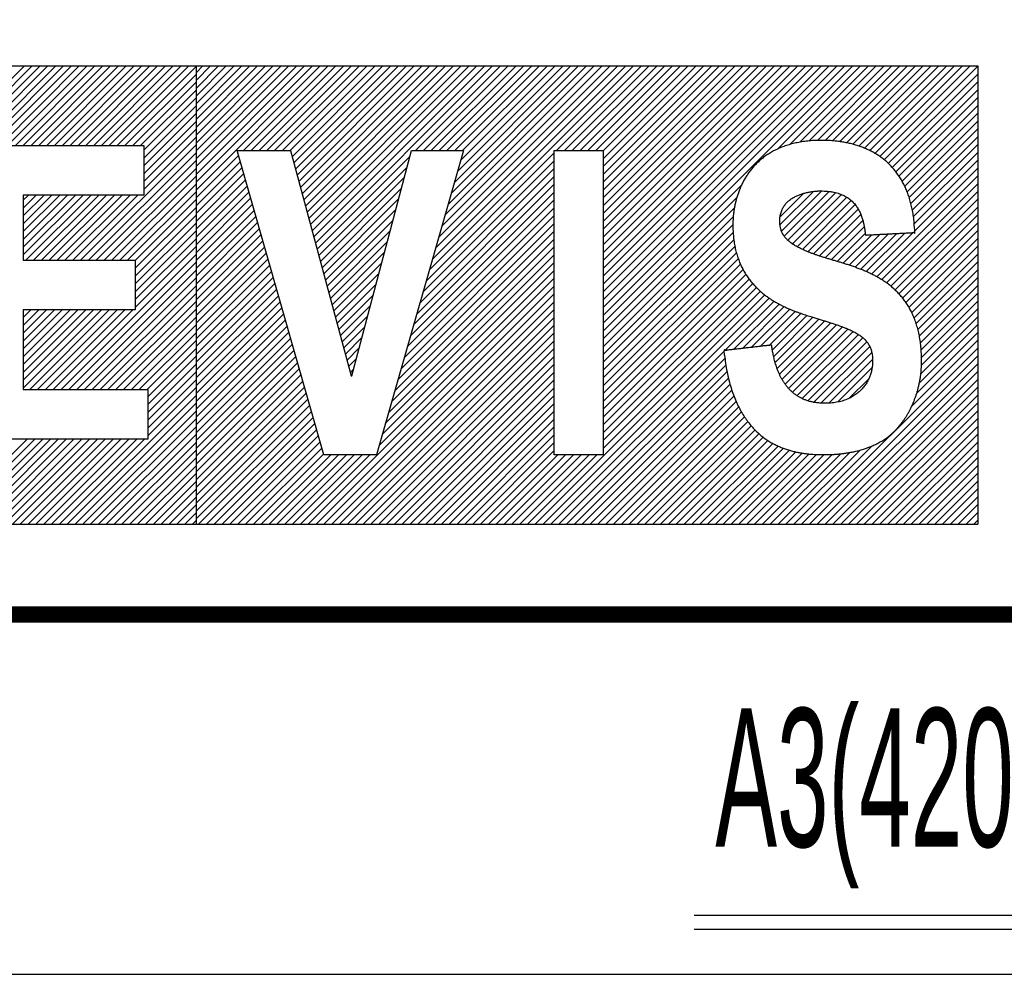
# Model space of a CAD drawing. Header units: millimetres. Extents: x 0 to 420, y -2 to 297.
# Tile 8 of 18: x 377 to 395, y 0 to 17. Entities that reach past the tile are written whole.
import ezdxf

# ---------------------------------------------------------------- set-up
doc = ezdxf.new("R2010")
doc.units = ezdxf.units.MM
doc.header["$LTSCALE"] = 23.1
doc.layers.get('0').update_dxf_attribs({"linetype": 'CONTINUOUS'})
doc.layers.add('NOTE', color=7, linetype='CONTINUOUS')
doc.styles.get("Standard").update_dxf_attribs({"font": 'txt', "width": 0.4})
doc.styles.add('TEXTSTYLE_3', font='txt', dxfattribs={"width": 0.5})

msp = doc.modelspace()

# ---------------------------------------------------------------- linework, layer by layer
at = {"color": 2, "linetype": 'Continuous'}
for p, q in [((363.732, 16.41), (394.306, 16.41)), ((380.195, 8.132), (380.195, 16.41)), ((394.306, 16.41), (394.306, 8.132)), ((363.732, 8.132), (394.306, 8.132))]:
    msp.add_line(p, q, dxfattribs=at)
at = {"color": 7, "linetype": 'Continuous'}
for p, q in [((374.55, 13.871), (377.089, 16.41)), ((374.566, 13.746), (377.23, 16.41)), ((374.569, 13.324), (377.654, 16.41)), ((374.576, 13.615), (377.371, 16.41)), ((374.577, 13.474), (377.513, 16.41)), ((376.36, 14.974), (377.796, 16.41)), ((376.501, 14.974), (377.937, 16.41)), ((376.643, 14.974), (378.078, 16.41)), ((376.784, 14.974), (378.22, 16.41)), ((376.925, 14.974), (378.361, 16.41)), ((377.067, 14.974), (378.503, 16.41)), ((377.208, 14.974), (378.644, 16.41)), ((377.35, 14.974), (378.786, 16.41)), ((377.491, 14.974), (378.927, 16.41)), ((377.632, 14.974), (379.068, 16.41)), ((377.774, 14.974), (379.21, 16.41)), ((377.915, 14.974), (379.351, 16.41)), ((378.057, 14.974), (379.493, 16.41)), ((378.198, 14.974), (379.634, 16.41)), ((378.34, 14.974), (379.776, 16.41)), ((378.481, 14.974), (379.917, 16.41)), ((378.622, 14.974), (380.058, 16.41)), ((378.764, 14.974), (380.195, 16.405)), ((380.195, 16.294), (380.31, 16.41)), ((380.195, 16.153), (380.452, 16.41)), ((380.195, 16.011), (380.593, 16.41)), ((380.195, 15.87), (380.734, 16.41)), ((380.195, 15.729), (380.876, 16.41)), ((380.195, 15.587), (381.017, 16.41)), ((380.195, 15.446), (381.159, 16.41)), ((380.195, 15.304), (381.3, 16.41)), ((380.195, 15.163), (381.442, 16.41)), ((380.195, 15.022), (381.583, 16.41)), ((380.195, 14.88), (381.724, 16.41)), ((380.195, 14.739), (381.866, 16.41)), ((380.195, 14.597), (382.007, 16.41)), ((380.195, 14.456), (382.149, 16.41)), ((380.195, 14.314), (382.29, 16.41)), ((380.195, 14.173), (382.431, 16.41)), ((381.043, 14.88), (382.573, 16.41)), ((381.184, 14.88), (382.714, 16.41)), ((381.326, 14.88), (382.856, 16.41)), ((381.467, 14.88), (382.997, 16.41)), ((381.608, 14.88), (383.139, 16.41)), ((381.75, 14.88), (383.28, 16.41)), ((381.891, 14.88), (383.421, 16.41)), ((381.922, 14.769), (383.563, 16.41)), ((381.952, 14.657), (383.704, 16.41)), ((381.982, 14.546), (383.846, 16.41)), ((382.012, 14.435), (383.987, 16.41)), ((382.042, 14.323), (384.129, 16.41)), ((382.072, 14.212), (384.27, 16.41)), ((382.102, 14.101), (384.411, 16.41)), ((382.132, 13.99), (384.553, 16.41)), ((382.163, 13.878), (384.694, 16.41)), ((382.193, 13.767), (384.836, 16.41)), ((382.223, 13.656), (384.977, 16.41)), ((382.253, 13.544), (385.118, 16.41)), ((382.283, 13.433), (385.26, 16.41)), ((382.313, 13.322), (385.401, 16.41)), ((382.343, 13.21), (385.543, 16.41)), ((384.154, 14.88), (385.684, 16.41)), ((384.295, 14.88), (385.826, 16.41)), ((384.4, 12.721), (388.088, 16.41)), ((384.437, 14.88), (385.967, 16.41)), ((384.456, 12.919), (387.947, 16.41)), ((384.513, 13.117), (387.805, 16.41)), ((384.57, 13.315), (387.664, 16.41)), ((384.578, 14.88), (386.108, 16.41)), ((384.626, 13.514), (387.523, 16.41)), ((384.683, 13.712), (387.381, 16.41)), ((384.72, 14.88), (386.25, 16.41)), ((384.74, 13.91), (387.24, 16.41)), ((384.796, 14.108), (387.098, 16.41)), ((384.853, 14.306), (386.957, 16.41)), ((384.861, 14.88), (386.391, 16.41)), ((384.91, 14.504), (386.816, 16.41)), ((384.966, 14.702), (386.674, 16.41)), ((385.003, 14.88), (386.533, 16.41)), ((386.7, 14.88), (388.23, 16.41)), ((386.841, 14.88), (388.371, 16.41)), ((386.982, 14.88), (388.513, 16.41)), ((387.124, 14.88), (388.654, 16.41)), ((387.265, 14.88), (388.795, 16.41)), ((387.407, 14.88), (388.937, 16.41)), ((387.542, 14.874), (389.078, 16.41)), ((387.542, 14.732), (389.22, 16.41)), ((387.542, 14.591), (389.361, 16.41)), ((387.542, 14.45), (389.503, 16.41)), ((387.542, 14.308), (389.644, 16.41)), ((387.542, 14.167), (389.785, 16.41)), ((387.542, 14.025), (389.927, 16.41)), ((387.542, 13.884), (390.068, 16.41)), ((387.542, 13.743), (390.21, 16.41)), ((387.542, 13.601), (390.351, 16.41)), ((387.542, 13.46), (390.492, 16.41)), ((387.542, 13.318), (390.634, 16.41)), ((387.542, 13.177), (390.775, 16.41)), ((387.542, 13.035), (390.917, 16.41)), ((387.542, 12.894), (391.058, 16.41)), ((387.542, 12.753), (391.2, 16.41)), ((387.542, 12.611), (391.341, 16.41)), ((387.542, 12.47), (391.482, 16.41)), ((387.542, 12.328), (391.624, 16.41)), ((387.542, 12.187), (391.765, 16.41)), ((387.542, 12.045), (391.907, 16.41)), ((387.542, 11.904), (392.048, 16.41)), ((390.688, 14.908), (392.19, 16.41)), ((390.91, 14.989), (392.331, 16.41)), ((391.093, 15.031), (392.472, 16.41)), ((391.257, 15.053), (392.614, 16.41)), ((391.41, 15.065), (392.755, 16.41)), ((391.551, 15.064), (392.897, 16.41)), ((391.685, 15.057), (393.038, 16.41)), ((391.812, 15.043), (393.18, 16.41)), ((391.933, 15.022), (393.321, 16.41)), ((392.048, 14.996), (393.462, 16.41)), ((392.158, 14.964), (393.604, 16.41)), ((392.26, 14.924), (393.745, 16.41)), ((392.357, 14.88), (393.887, 16.41)), ((392.448, 14.83), (394.028, 16.41)), ((392.535, 14.776), (394.169, 16.41)), ((392.615, 14.714), (394.306, 16.405)), ((378.905, 14.974), (380.195, 16.263)), ((392.69, 14.648), (394.306, 16.263)), ((379.047, 14.974), (380.195, 16.122)), ((392.761, 14.577), (394.306, 16.122)), ((379.188, 14.974), (380.195, 15.98)), ((379.243, 14.887), (380.195, 15.839)), ((392.825, 14.5), (394.306, 15.98)), ((392.883, 14.417), (394.306, 15.839)), ((379.243, 14.746), (380.195, 15.698)), ((392.938, 14.33), (394.306, 15.698)), ((379.243, 14.604), (380.195, 15.556)), ((392.986, 14.236), (394.306, 15.556)), ((379.243, 14.463), (380.195, 15.415)), ((393.028, 14.137), (394.306, 15.415)), ((379.243, 14.321), (380.195, 15.273)), ((379.243, 14.18), (380.195, 15.132)), ((393.066, 14.034), (394.306, 15.273)), ((393.097, 13.923), (394.306, 15.132)), ((376.258, 14.974), (379.243, 14.974)), ((378.103, 12.899), (380.195, 14.991)), ((379.243, 14.974), (379.243, 14.077)), ((393.123, 13.807), (394.306, 14.991)), ((378.245, 12.899), (380.195, 14.849)), ((380.195, 14.032), (380.953, 14.79)), ((380.928, 14.88), (381.892, 14.88)), ((382.494, 9.387), (380.928, 14.88)), ((381.892, 14.88), (382.991, 10.814)), ((382.373, 13.099), (384.051, 14.776)), ((383.003, 10.814), (384.078, 14.88)), ((385.017, 14.88), (383.446, 9.387)), ((384.078, 14.88), (385.017, 14.88)), ((384.343, 12.523), (386.658, 14.838)), ((386.658, 14.88), (387.542, 14.88)), ((386.658, 9.387), (386.658, 14.88)), ((387.542, 14.88), (387.542, 9.387)), ((393.144, 13.688), (394.306, 14.849)), ((378.386, 12.899), (380.195, 14.708)), ((380.195, 13.89), (380.985, 14.68)), ((382.403, 12.988), (384, 14.584)), ((384.286, 12.325), (386.658, 14.697)), ((393.157, 13.559), (394.306, 14.708)), ((378.528, 12.899), (380.195, 14.566)), ((378.669, 12.899), (380.195, 14.425)), ((380.195, 13.749), (381.016, 14.57)), ((380.195, 13.607), (381.047, 14.46)), ((384.173, 11.929), (386.658, 14.414)), ((384.23, 12.127), (386.658, 14.555)), ((392.482, 12.601), (394.306, 14.425)), ((393.165, 13.425), (394.306, 14.566)), ((378.81, 12.899), (380.195, 14.283)), ((380.195, 13.466), (381.079, 14.35)), ((380.195, 13.324), (381.11, 14.24)), ((382.433, 12.876), (383.949, 14.392)), ((384.116, 11.731), (386.658, 14.273)), ((387.542, 11.763), (390.044, 14.264)), ((392.57, 12.548), (394.306, 14.283)), ((379.243, 14.077), (377.067, 14.077)), ((377.067, 14.077), (377.067, 12.899)), ((377.067, 13.985), (377.16, 14.077)), ((377.067, 13.843), (377.302, 14.077)), ((377.067, 13.702), (377.443, 14.077)), ((377.067, 13.56), (377.584, 14.077)), ((377.067, 13.419), (377.726, 14.077)), ((377.067, 13.277), (377.867, 14.077)), ((377.067, 13.136), (378.009, 14.077)), ((377.067, 12.995), (378.15, 14.077)), ((377.113, 12.899), (378.292, 14.077)), ((377.255, 12.899), (378.433, 14.077)), ((377.396, 12.899), (378.574, 14.077)), ((377.538, 12.899), (378.716, 14.077)), ((377.679, 12.899), (378.857, 14.077)), ((377.82, 12.899), (378.999, 14.077)), ((377.962, 12.899), (379.14, 14.077)), ((378.952, 12.899), (380.195, 14.142)), ((380.195, 13.183), (381.141, 14.13)), ((382.463, 12.765), (383.898, 14.2)), ((384.06, 11.533), (386.658, 14.131)), ((390.734, 13.54), (391.338, 14.144)), ((390.736, 13.684), (391.162, 14.11)), ((390.762, 13.426), (391.487, 14.152)), ((390.811, 13.335), (391.62, 14.143)), ((390.878, 13.26), (391.74, 14.122)), ((390.957, 13.197), (391.846, 14.087)), ((392.655, 12.491), (394.306, 14.142)), ((379.091, 12.897), (380.195, 14.001)), ((380.195, 13.042), (381.173, 14.02)), ((380.195, 12.9), (381.204, 13.91)), ((382.494, 12.654), (383.847, 14.007)), ((384.003, 11.335), (386.658, 13.99)), ((387.542, 11.621), (389.956, 14.035)), ((391.044, 13.143), (391.939, 14.038)), ((391.138, 13.096), (392.021, 13.978)), ((391.237, 13.054), (392.09, 13.906)), ((392.736, 12.431), (394.306, 14.001)), ((379.091, 12.756), (380.195, 13.859)), ((379.091, 12.614), (380.195, 13.718)), ((380.195, 12.759), (381.236, 13.8)), ((382.524, 12.542), (383.796, 13.815)), ((383.89, 10.938), (386.658, 13.707)), ((383.946, 11.136), (386.658, 13.848)), ((387.542, 11.48), (389.912, 13.849)), ((391.34, 13.015), (392.147, 13.822)), ((391.445, 12.978), (392.193, 13.727)), ((392.811, 12.364), (394.306, 13.859)), ((392.881, 12.293), (394.306, 13.718)), ((379.091, 12.473), (380.195, 13.576)), ((380.195, 12.617), (381.267, 13.69)), ((380.195, 12.476), (381.298, 13.58)), ((382.554, 12.431), (383.746, 13.623)), ((383.833, 10.74), (386.658, 13.565)), ((387.542, 11.338), (389.89, 13.686)), ((387.542, 11.197), (389.884, 13.539)), ((391.552, 12.944), (392.229, 13.621)), ((392.947, 12.218), (394.306, 13.576)), ((379.091, 12.331), (380.195, 13.435)), ((380.195, 12.335), (381.33, 13.47)), ((380.195, 12.193), (381.361, 13.36)), ((382.584, 12.32), (383.695, 13.431)), ((383.776, 10.542), (386.658, 13.424)), ((387.542, 11.056), (389.889, 13.402)), ((391.66, 12.91), (392.255, 13.505)), ((391.769, 12.878), (392.274, 13.383)), ((391.877, 12.845), (392.393, 13.361)), ((391.985, 12.811), (392.542, 13.369)), ((392.09, 12.774), (392.692, 13.376)), ((392.192, 12.736), (392.841, 13.384)), ((392.292, 12.694), (392.99, 13.392)), ((392.389, 12.649), (393.139, 13.399)), ((393.007, 12.136), (394.306, 13.435)), ((379.091, 12.19), (380.195, 13.293)), ((380.195, 12.052), (381.392, 13.25)), ((382.614, 12.208), (383.644, 13.238)), ((383.72, 10.344), (386.658, 13.283)), ((387.542, 10.914), (389.899, 13.271)), ((393.061, 12.049), (394.306, 13.293)), ((377.75, 10.566), (380.195, 13.011)), ((379.091, 12.048), (380.195, 13.152)), ((380.195, 11.91), (381.424, 13.139)), ((380.195, 11.769), (381.455, 13.029)), ((382.644, 12.097), (383.593, 13.046)), ((383.606, 9.948), (386.658, 13)), ((383.663, 10.146), (386.658, 13.141)), ((387.542, 10.773), (389.921, 13.151)), ((387.542, 10.631), (389.948, 13.037)), ((393.112, 11.958), (394.306, 13.152)), ((393.154, 11.859), (394.306, 13.011)), ((377.067, 12.899), (379.091, 12.899)), ((377.891, 10.566), (380.195, 12.869)), ((379.091, 12.899), (379.091, 12.003)), ((380.195, 11.627), (381.487, 12.919)), ((380.195, 11.486), (381.518, 12.809)), ((382.674, 11.986), (383.542, 12.854)), ((383.55, 9.75), (386.658, 12.858)), ((387.542, 10.49), (389.98, 12.928)), ((387.542, 10.348), (390.022, 12.828)), ((393.192, 11.755), (394.306, 12.869)), ((378.033, 10.566), (380.195, 12.728)), ((380.195, 11.345), (381.549, 12.699)), ((382.704, 11.874), (383.492, 12.662)), ((383.493, 9.552), (386.658, 12.717)), ((387.542, 10.207), (390.068, 12.733)), ((387.542, 10.066), (390.119, 12.643)), ((393.225, 11.647), (394.306, 12.728)), ((378.174, 10.566), (380.195, 12.586)), ((380.195, 11.203), (381.581, 12.589)), ((380.195, 11.062), (381.612, 12.479)), ((382.214, 8.132), (386.658, 12.576)), ((382.734, 11.763), (383.441, 12.469)), ((387.542, 9.924), (390.178, 12.56)), ((387.542, 9.783), (390.241, 12.482)), ((393.249, 11.53), (394.306, 12.586)), ((378.315, 10.566), (380.195, 12.445)), ((378.457, 10.566), (380.195, 12.303)), ((380.195, 10.92), (381.643, 12.369)), ((382.356, 8.132), (386.658, 12.434)), ((382.497, 8.132), (386.658, 12.293)), ((382.764, 11.652), (383.39, 12.277)), ((386.315, 8.132), (390.46, 12.276)), ((387.542, 9.641), (390.309, 12.408)), ((387.542, 9.5), (390.382, 12.339)), ((393.269, 11.408), (394.306, 12.445)), ((393.282, 11.28), (394.306, 12.303)), ((378.598, 10.566), (380.195, 12.162)), ((380.195, 10.779), (381.675, 12.259)), ((380.195, 10.637), (381.706, 12.149)), ((382.638, 8.132), (386.658, 12.151)), ((386.457, 8.132), (390.541, 12.216)), ((389.736, 11.27), (390.627, 12.16)), ((389.896, 11.288), (390.717, 12.109)), ((393.288, 11.145), (394.306, 12.162)), ((379.091, 12.003), (377.067, 12.003)), ((377.067, 12.003), (377.067, 10.566)), ((377.067, 11.863), (377.207, 12.003)), ((377.067, 11.722), (377.348, 12.003)), ((377.067, 11.58), (377.49, 12.003)), ((377.067, 11.439), (377.631, 12.003)), ((377.067, 11.297), (377.773, 12.003)), ((377.067, 11.156), (377.914, 12.003)), ((377.067, 11.015), (378.055, 12.003)), ((377.067, 10.873), (378.197, 12.003)), ((377.067, 10.732), (378.338, 12.003)), ((377.067, 10.59), (378.48, 12.003)), ((377.184, 10.566), (378.621, 12.003)), ((377.325, 10.566), (378.763, 12.003)), ((377.467, 10.566), (378.904, 12.003)), ((377.608, 10.566), (379.045, 12.003)), ((378.74, 10.566), (380.195, 12.021)), ((380.195, 10.496), (381.738, 12.039)), ((380.195, 10.355), (381.769, 11.929)), ((382.78, 8.132), (386.658, 12.01)), ((382.795, 11.54), (383.339, 12.085)), ((390.056, 11.307), (390.811, 12.062)), ((390.216, 11.325), (390.909, 12.018)), ((390.376, 11.344), (391.01, 11.977)), ((390.536, 11.362), (391.113, 11.94)), ((393.289, 11.004), (394.306, 12.021)), ((378.881, 10.566), (380.195, 11.879)), ((379.023, 10.566), (380.195, 11.738)), ((380.195, 10.213), (381.8, 11.819)), ((382.825, 11.429), (383.288, 11.893)), ((382.921, 8.132), (386.658, 11.868)), ((390.597, 11.281), (391.219, 11.904)), ((390.62, 11.163), (391.327, 11.87)), ((390.648, 11.05), (391.435, 11.837)), ((390.682, 10.943), (391.543, 11.804)), ((390.724, 10.843), (391.65, 11.77)), ((393.251, 10.683), (394.306, 11.738)), ((393.277, 10.851), (394.306, 11.879)), ((379.164, 10.566), (380.195, 11.596)), ((380.195, 10.072), (381.832, 11.709)), ((380.195, 9.93), (381.863, 11.599)), ((382.855, 11.318), (383.237, 11.7)), ((383.063, 8.132), (386.658, 11.727)), ((383.204, 8.132), (386.658, 11.586)), ((390.772, 10.749), (391.756, 11.734)), ((390.827, 10.663), (391.86, 11.697)), ((390.89, 10.585), (391.961, 11.656)), ((390.962, 10.515), (392.058, 11.612)), ((391.042, 10.454), (392.149, 11.561)), ((393.202, 10.493), (394.306, 11.596)), ((379.305, 10.566), (380.195, 11.455)), ((380.195, 9.789), (381.894, 11.489)), ((382.885, 11.206), (383.187, 11.508)), ((383.346, 8.132), (386.658, 11.444)), ((391.133, 10.403), (392.23, 11.501)), ((391.234, 10.363), (392.3, 11.429)), ((393.111, 10.26), (394.306, 11.455)), ((379.316, 10.435), (380.195, 11.314)), ((380.195, 9.648), (381.926, 11.379)), ((380.195, 9.506), (381.957, 11.269)), ((382.915, 11.095), (383.136, 11.316)), ((383.487, 8.132), (386.658, 11.303)), ((386.598, 8.132), (389.724, 11.258)), ((391.124, 8.132), (394.306, 11.314)), ((391.347, 10.335), (392.355, 11.343)), ((391.474, 10.32), (392.39, 11.236)), ((379.316, 10.293), (380.195, 11.172)), ((379.316, 10.152), (380.195, 11.031)), ((380.195, 9.365), (381.989, 11.159)), ((380.195, 9.223), (382.02, 11.049)), ((382.945, 10.984), (383.085, 11.124)), ((383.628, 8.132), (386.658, 11.161)), ((386.74, 8.132), (389.741, 11.132)), ((391.265, 8.132), (394.306, 11.172)), ((391.407, 8.132), (394.306, 11.031)), ((391.614, 10.319), (392.405, 11.11)), ((379.316, 10.011), (380.195, 10.889)), ((380.195, 9.082), (382.051, 10.939)), ((382.975, 10.872), (383.034, 10.931)), ((383.77, 8.132), (386.658, 11.02)), ((383.911, 8.132), (386.658, 10.878)), ((386.881, 8.132), (389.757, 11.007)), ((387.023, 8.132), (389.78, 10.889)), ((391.548, 8.132), (394.306, 10.889)), ((391.776, 10.34), (392.397, 10.96)), ((379.316, 9.869), (380.195, 10.748)), ((380.195, 8.94), (382.083, 10.828)), ((380.195, 8.799), (382.114, 10.718)), ((382.991, 10.814), (383.003, 10.814)), ((384.053, 8.132), (386.658, 10.737)), ((387.164, 8.132), (389.805, 10.772)), ((391.689, 8.132), (394.306, 10.748)), ((391.984, 10.406), (392.338, 10.76)), ((377.067, 10.566), (379.316, 10.566)), ((379.316, 9.728), (380.195, 10.606)), ((379.316, 10.566), (379.316, 9.669)), ((380.195, 8.658), (382.145, 10.608)), ((380.195, 8.516), (382.177, 10.498)), ((384.194, 8.132), (386.658, 10.596)), ((387.305, 8.132), (389.834, 10.66)), ((387.447, 8.132), (389.867, 10.552)), ((391.831, 8.132), (394.306, 10.606)), ((377.861, 8.132), (380.195, 10.465)), ((378.003, 8.132), (380.195, 10.324)), ((380.195, 8.375), (382.208, 10.388)), ((384.336, 8.132), (386.658, 10.454)), ((387.588, 8.132), (389.903, 10.447)), ((387.73, 8.132), (389.945, 10.347)), ((391.972, 8.132), (394.306, 10.465)), ((392.114, 8.132), (394.306, 10.324)), ((378.144, 8.132), (380.195, 10.182)), ((380.195, 8.233), (382.24, 10.278)), ((380.234, 8.132), (382.271, 10.168)), ((384.477, 8.132), (386.658, 10.313)), ((384.618, 8.132), (386.658, 10.171)), ((387.871, 8.132), (389.989, 10.25)), ((388.012, 8.132), (390.04, 10.159)), ((392.255, 8.132), (394.306, 10.182)), ((378.285, 8.132), (380.195, 10.041)), ((380.376, 8.132), (382.302, 10.058)), ((384.76, 8.132), (386.658, 10.03)), ((388.154, 8.132), (390.093, 10.071)), ((388.295, 8.132), (390.152, 9.989)), ((392.397, 8.132), (394.306, 10.041)), ((378.427, 8.132), (380.195, 9.899)), ((380.517, 8.132), (382.334, 9.948)), ((380.659, 8.132), (382.365, 9.838)), ((384.901, 8.132), (386.658, 9.889)), ((388.437, 8.132), (390.215, 9.91)), ((388.578, 8.132), (390.283, 9.836)), ((392.538, 8.132), (394.306, 9.899)), ((375.598, 8.132), (377.136, 9.669)), ((375.74, 8.132), (377.277, 9.669)), ((375.881, 8.132), (377.419, 9.669)), ((376.023, 8.132), (377.56, 9.669)), ((376.164, 8.132), (377.701, 9.669)), ((379.316, 9.669), (376.258, 9.669)), ((376.306, 8.132), (377.843, 9.669)), ((376.447, 8.132), (377.984, 9.669)), ((376.588, 8.132), (378.126, 9.669)), ((376.73, 8.132), (378.267, 9.669)), ((376.871, 8.132), (378.409, 9.669)), ((377.013, 8.132), (378.55, 9.669)), ((377.154, 8.132), (378.691, 9.669)), ((377.295, 8.132), (378.833, 9.669)), ((377.437, 8.132), (378.974, 9.669)), ((377.578, 8.132), (379.116, 9.669)), ((377.72, 8.132), (379.257, 9.669)), ((378.568, 8.132), (380.195, 9.758)), ((378.71, 8.132), (380.195, 9.616)), ((380.8, 8.132), (382.396, 9.728)), ((380.941, 8.132), (382.428, 9.618)), ((385.043, 8.132), (386.658, 9.747)), ((385.184, 8.132), (386.658, 9.606)), ((388.72, 8.132), (390.356, 9.768)), ((388.861, 8.132), (390.432, 9.703)), ((389.002, 8.132), (390.517, 9.646)), ((392.679, 8.132), (394.306, 9.758)), ((392.821, 8.132), (394.306, 9.616)), ((378.851, 8.132), (380.195, 9.475)), ((381.083, 8.132), (382.459, 9.508)), ((385.325, 8.132), (386.658, 9.464)), ((389.144, 8.132), (390.605, 9.592)), ((389.285, 8.132), (390.698, 9.544)), ((389.427, 8.132), (390.798, 9.503)), ((389.568, 8.132), (390.905, 9.468)), ((389.71, 8.132), (391.017, 9.439)), ((390.699, 8.132), (391.995, 9.427)), ((390.841, 8.132), (392.179, 9.47)), ((390.982, 8.132), (392.397, 9.547)), ((392.962, 8.132), (394.306, 9.475)), ((378.993, 8.132), (380.195, 9.334)), ((381.224, 8.132), (382.491, 9.398)), ((381.366, 8.132), (382.621, 9.387)), ((381.507, 8.132), (382.762, 9.387)), ((381.649, 8.132), (382.904, 9.387)), ((381.79, 8.132), (383.045, 9.387)), ((381.931, 8.132), (383.186, 9.387)), ((382.073, 8.132), (383.328, 9.387)), ((383.446, 9.387), (382.494, 9.387)), ((385.467, 8.132), (386.722, 9.387)), ((385.608, 8.132), (386.863, 9.387)), ((385.75, 8.132), (387.005, 9.387)), ((385.891, 8.132), (387.146, 9.387)), ((386.033, 8.132), (387.288, 9.387)), ((386.174, 8.132), (387.429, 9.387)), ((387.542, 9.387), (386.658, 9.387)), ((389.851, 8.132), (391.135, 9.416)), ((389.992, 8.132), (391.261, 9.4)), ((390.134, 8.132), (391.394, 9.391)), ((390.275, 8.132), (391.532, 9.388)), ((390.417, 8.132), (391.677, 9.392)), ((390.558, 8.132), (391.83, 9.403)), ((393.104, 8.132), (394.306, 9.334)), ((379.134, 8.132), (380.195, 9.192)), ((393.245, 8.132), (394.306, 9.192)), ((379.275, 8.132), (380.195, 9.051)), ((379.417, 8.132), (380.195, 8.909)), ((393.386, 8.132), (394.306, 9.051)), ((393.528, 8.132), (394.306, 8.909)), ((379.558, 8.132), (380.195, 8.768)), ((393.669, 8.132), (394.306, 8.768)), ((379.7, 8.132), (380.195, 8.627)), ((393.811, 8.132), (394.306, 8.627)), ((379.841, 8.132), (380.195, 8.485)), ((393.952, 8.132), (394.306, 8.485)), ((379.983, 8.132), (380.195, 8.344)), ((380.124, 8.132), (380.195, 8.202)), ((394.094, 8.132), (394.306, 8.344)), ((394.235, 8.132), (394.306, 8.202)), ((414.631, 1.062), (389.185, 1.062)), ((414.631, 0.809), (389.185, 0.809)), ((0, 0), (420, 0))]:
    msp.add_line(p, q, dxfattribs=at)
at = {"color": 7, "linetype": 'Continuous', "const_width": 0.3}
msp.add_lwpolyline([(415, 6.5), (5, 6.5)], dxfattribs=at)
at = {"color": 7, "linetype": 'Continuous'}
msp.add_open_spline([(390.583, 11.368), (390.584, 11.358), (390.587, 11.337), (390.592, 11.305), (390.598, 11.271), (390.605, 11.234), (390.612, 11.195), (390.621, 11.154), (390.631, 11.112), (390.642, 11.069), (390.655, 11.024), (390.669, 10.979), (390.685, 10.933), (390.703, 10.887), (390.723, 10.841), (390.745, 10.795), (390.77, 10.75), (390.796, 10.706), (390.826, 10.663), (390.857, 10.621), (390.892, 10.58), (390.929, 10.542), (390.97, 10.505), (391.013, 10.471), (391.06, 10.44), (391.111, 10.412), (391.165, 10.386), (391.222, 10.364), (391.283, 10.346), (391.349, 10.332), (391.418, 10.323), (391.488, 10.317), (391.556, 10.316), (391.618, 10.318), (391.676, 10.323), (391.73, 10.33), (391.781, 10.339), (391.831, 10.35), (391.878, 10.364), (391.923, 10.379), (391.966, 10.397), (392.006, 10.416), (392.045, 10.437), (392.081, 10.459), (392.116, 10.484), (392.148, 10.509), (392.178, 10.536), (392.206, 10.564), (392.232, 10.593), (392.257, 10.623), (392.279, 10.654), (392.3, 10.686), (392.318, 10.719), (392.335, 10.752), (392.35, 10.786), (392.363, 10.82), (392.374, 10.855), (392.384, 10.889), (392.391, 10.925), (392.398, 10.96), (392.402, 10.995), (392.405, 11.03), (392.406, 11.067), (392.406, 11.106), (392.404, 11.147), (392.4, 11.188), (392.393, 11.226), (392.385, 11.263), (392.374, 11.297), (392.361, 11.33), (392.346, 11.362), (392.329, 11.392), (392.309, 11.42), (392.287, 11.447), (392.262, 11.473), (392.235, 11.498), (392.206, 11.522), (392.174, 11.545), (392.139, 11.567), (392.102, 11.589), (392.063, 11.61), (392.02, 11.631), (391.975, 11.651), (391.927, 11.671), (391.877, 11.691), (391.823, 11.711), (391.767, 11.731), (391.707, 11.751), (391.645, 11.772), (391.58, 11.792), (391.512, 11.814), (391.439, 11.836), (391.364, 11.859), (391.296, 11.88), (391.242, 11.897), (391.195, 11.912), (391.147, 11.928), (391.094, 11.946), (391.039, 11.966), (390.982, 11.987), (390.924, 12.011), (390.865, 12.036), (390.804, 12.064), (390.744, 12.094), (390.683, 12.127), (390.621, 12.163), (390.561, 12.201), (390.5, 12.243), (390.441, 12.288), (390.383, 12.336), (390.327, 12.388), (390.273, 12.443), (390.22, 12.503), (390.171, 12.566), (390.124, 12.634), (390.08, 12.706), (390.04, 12.782), (390.003, 12.863), (389.972, 12.949), (389.944, 13.039), (389.92, 13.135), (389.902, 13.238), (389.891, 13.345), (389.884, 13.447), (389.882, 13.535), (389.884, 13.609), (389.888, 13.674), (389.894, 13.738), (389.903, 13.802), (389.914, 13.868), (389.928, 13.935), (389.945, 14.002), (389.965, 14.069), (389.988, 14.136), (390.014, 14.203), (390.044, 14.269), (390.077, 14.335), (390.114, 14.399), (390.155, 14.462), (390.2, 14.524), (390.249, 14.583), (390.302, 14.641), (390.36, 14.695), (390.422, 14.748), (390.489, 14.797), (390.561, 14.843), (390.638, 14.885), (390.719, 14.924), (390.806, 14.958), (390.899, 14.989), (390.996, 15.014), (391.1, 15.035), (391.21, 15.051), (391.322, 15.062), (391.433, 15.066), (391.535, 15.066), (391.626, 15.063), (391.708, 15.056), (391.789, 15.047), (391.87, 15.036), (391.95, 15.02), (392.029, 15.002), (392.106, 14.981), (392.181, 14.956), (392.255, 14.928), (392.327, 14.896), (392.398, 14.861), (392.466, 14.822), (392.532, 14.779), (392.595, 14.733), (392.656, 14.683), (392.714, 14.628), (392.769, 14.569), (392.822, 14.507), (392.871, 14.44), (392.918, 14.369), (392.96, 14.293), (392.999, 14.213), (393.035, 14.128), (393.067, 14.038), (393.094, 13.943), (393.118, 13.846), (393.138, 13.742), (393.154, 13.63), (393.16, 13.502), (393.171, 13.445), (393.166, 13.372), (393.161, 13.403), (393.142, 13.406), (393.126, 13.397), (393.103, 13.396), (393.078, 13.396), (393.049, 13.395), (393.017, 13.393), (392.982, 13.391), (392.945, 13.389), (392.906, 13.387), (392.865, 13.385), (392.823, 13.383), (392.78, 13.381), (392.737, 13.379), (392.694, 13.376), (392.651, 13.374), (392.608, 13.372), (392.566, 13.37), (392.526, 13.368), (392.488, 13.366), (392.451, 13.364), (392.417, 13.362), (392.386, 13.361), (392.359, 13.359), (392.334, 13.358), (392.314, 13.357), (392.298, 13.358), (392.287, 13.352), (392.275, 13.355), (392.275, 13.374), (392.272, 13.395), (392.268, 13.424), (392.264, 13.455), (392.258, 13.487), (392.252, 13.52), (392.246, 13.554), (392.238, 13.588), (392.229, 13.623), (392.219, 13.657), (392.207, 13.692), (392.194, 13.727), (392.179, 13.761), (392.163, 13.795), (392.145, 13.828), (392.124, 13.861), (392.102, 13.892), (392.077, 13.923), (392.05, 13.952), (392.021, 13.98), (391.988, 14.007), (391.953, 14.032), (391.916, 14.054), (391.875, 14.075), (391.831, 14.094), (391.784, 14.111), (391.733, 14.125), (391.679, 14.136), (391.621, 14.145), (391.562, 14.15), (391.507, 14.152), (391.461, 14.153), (391.427, 14.152), (391.398, 14.15), (391.37, 14.148), (391.34, 14.145), (391.309, 14.141), (391.277, 14.136), (391.245, 14.13), (391.213, 14.123), (391.181, 14.115), (391.149, 14.106), (391.116, 14.096), (391.085, 14.084), (391.053, 14.072), (391.023, 14.058), (390.993, 14.042), (390.963, 14.025), (390.935, 14.007), (390.908, 13.987), (390.883, 13.965), (390.858, 13.942), (390.836, 13.917), (390.815, 13.89), (390.796, 13.862), (390.779, 13.831), (390.765, 13.799), (390.752, 13.765), (390.742, 13.729), (390.735, 13.69), (390.731, 13.649), (390.73, 13.61), (390.73, 13.574), (390.733, 13.541), (390.738, 13.51), (390.744, 13.48), (390.752, 13.45), (390.762, 13.422), (390.775, 13.394), (390.789, 13.368), (390.805, 13.342), (390.823, 13.317), (390.844, 13.293), (390.866, 13.27), (390.891, 13.247), (390.918, 13.225), (390.947, 13.203), (390.978, 13.182), (391.011, 13.162), (391.047, 13.141), (391.085, 13.121), (391.126, 13.101), (391.169, 13.082), (391.214, 13.063), (391.262, 13.044), (391.312, 13.024), (391.365, 13.005), (391.42, 12.986), (391.478, 12.967), (391.539, 12.947), (391.602, 12.928), (391.668, 12.908), (391.734, 12.888), (391.802, 12.868), (391.87, 12.848), (391.938, 12.826), (392.008, 12.803), (392.078, 12.779), (392.148, 12.753), (392.219, 12.726), (392.289, 12.697), (392.358, 12.665), (392.427, 12.631), (392.495, 12.595), (392.562, 12.555), (392.628, 12.513), (392.692, 12.467), (392.754, 12.418), (392.813, 12.364), (392.871, 12.308), (392.926, 12.247), (392.978, 12.181), (393.026, 12.111), (393.072, 12.037), (393.114, 11.957), (393.152, 11.873), (393.186, 11.782), (393.216, 11.687), (393.241, 11.585), (393.262, 11.478), (393.277, 11.364), (393.287, 11.247), (393.291, 11.137), (393.291, 11.042), (393.289, 10.967), (393.284, 10.903), (393.277, 10.842), (393.269, 10.78), (393.259, 10.719), (393.246, 10.659), (393.232, 10.6), (393.217, 10.541), (393.2, 10.485), (393.181, 10.429), (393.161, 10.374), (393.139, 10.321), (393.116, 10.269), (393.092, 10.218), (393.066, 10.169), (393.039, 10.121), (393.011, 10.075), (392.982, 10.03), (392.952, 9.987), (392.921, 9.946), (392.889, 9.906), (392.857, 9.868), (392.823, 9.832), (392.789, 9.798), (392.754, 9.766), (392.719, 9.735), (392.683, 9.707), (392.647, 9.68), (392.61, 9.656), (392.572, 9.634), (392.534, 9.612), (392.495, 9.592), (392.456, 9.572), (392.417, 9.554), (392.378, 9.538), (392.338, 9.522), (392.299, 9.507), (392.26, 9.494), (392.221, 9.482), (392.182, 9.47), (392.144, 9.46), (392.106, 9.45), (392.068, 9.442), (392.031, 9.434), (391.994, 9.427), (391.958, 9.421), (391.923, 9.415), (391.888, 9.41), (391.854, 9.406), (391.821, 9.402), (391.789, 9.399), (391.757, 9.396), (391.727, 9.394), (391.698, 9.392), (391.67, 9.391), (391.643, 9.39), (391.617, 9.389), (391.593, 9.389), (391.571, 9.388), (391.544, 9.388), (391.51, 9.388), (391.466, 9.389), (391.414, 9.39), (391.357, 9.392), (391.296, 9.396), (391.233, 9.402), (391.167, 9.41), (391.099, 9.421), (391.028, 9.435), (390.957, 9.451), (390.884, 9.472), (390.81, 9.497), (390.736, 9.526), (390.662, 9.56), (390.588, 9.599), (390.515, 9.643), (390.442, 9.694), (390.371, 9.75), (390.302, 9.813), (390.234, 9.883), (390.169, 9.961), (390.107, 10.046), (390.048, 10.139), (389.992, 10.24), (389.94, 10.35), (389.892, 10.469), (389.849, 10.597), (389.81, 10.737), (389.778, 10.886), (389.749, 11.031), (389.738, 11.17), (389.718, 11.231), (389.728, 11.294), (389.739, 11.266), (389.759, 11.267), (389.777, 11.276), (389.801, 11.278), (389.828, 11.28), (389.858, 11.283), (389.891, 11.287), (389.926, 11.292), (389.963, 11.296), (390.002, 11.3), (390.042, 11.305), (390.083, 11.31), (390.125, 11.315), (390.167, 11.32), (390.209, 11.324), (390.25, 11.329), (390.29, 11.334), (390.33, 11.338), (390.368, 11.343), (390.403, 11.347), (390.437, 11.351), (390.468, 11.354), (390.496, 11.358), (390.52, 11.36), (390.542, 11.363), (390.563, 11.365), (390.576, 11.367), (390.583, 11.368)], degree=3, knots=[0, 0, 0, 0, 0.001157, 0.002419, 0.003785, 0.005248, 0.006795, 0.008419, 0.01011, 0.01186, 0.013666, 0.015517, 0.017407, 0.019332, 0.021282, 0.023258, 0.025252, 0.027269, 0.029299, 0.031345, 0.03341, 0.0355, 0.037617, 0.039764, 0.041956, 0.044201, 0.046514, 0.048899, 0.051367, 0.05397, 0.056749, 0.059541, 0.06217, 0.064601, 0.066823, 0.06892, 0.070956, 0.072938, 0.07485, 0.076698, 0.078497, 0.080245, 0.081947, 0.083613, 0.08524, 0.086836, 0.088406, 0.089947, 0.091472, 0.092978, 0.094466, 0.095939, 0.097398, 0.098848, 0.100286, 0.101716, 0.103133, 0.104542, 0.105942, 0.107329, 0.108692, 0.110071, 0.111505, 0.113023, 0.114641, 0.116254, 0.117774, 0.119221, 0.120628, 0.122002, 0.123351, 0.124695, 0.12604, 0.127399, 0.128785, 0.130209, 0.131681, 0.133209, 0.134808, 0.136476, 0.138223, 0.140055, 0.141981, 0.143999, 0.146118, 0.148336, 0.150662, 0.153102, 0.155668, 0.158321, 0.161052, 0.164014, 0.167278, 0.170209, 0.172249, 0.173955, 0.175957, 0.178178, 0.180463, 0.182808, 0.185248, 0.187769, 0.190356, 0.193004, 0.195708, 0.198464, 0.201268, 0.204114, 0.207003, 0.209939, 0.212917, 0.215937, 0.21901, 0.222141, 0.225339, 0.228606, 0.231956, 0.23541, 0.238987, 0.242663, 0.246442, 0.250486, 0.254866, 0.259018, 0.262378, 0.265155, 0.26764, 0.270062, 0.272592, 0.275209, 0.277863, 0.280549, 0.283281, 0.286046, 0.288846, 0.291675, 0.294535, 0.297423, 0.300348, 0.303304, 0.306299, 0.309343, 0.312436, 0.315591, 0.318819, 0.322126, 0.325535, 0.329046, 0.332687, 0.336459, 0.340384, 0.344496, 0.348819, 0.353276, 0.357721, 0.361794, 0.365187, 0.368275, 0.371448, 0.37467, 0.377839, 0.380968, 0.384084, 0.387181, 0.39026, 0.393326, 0.39638, 0.39943, 0.402481, 0.405536, 0.408611, 0.411712, 0.414846, 0.418022, 0.421255, 0.424557, 0.427939, 0.431404, 0.434968, 0.438669, 0.442533, 0.446444, 0.45037, 0.454829, 0.460025, 0.46392, 0.464639, 0.465407, 0.465943, 0.466653, 0.467507, 0.468507, 0.469641, 0.470893, 0.472258, 0.473708, 0.475236, 0.476826, 0.478468, 0.48014, 0.481836, 0.483531, 0.485219, 0.486884, 0.48851, 0.490081, 0.491585, 0.493012, 0.494337, 0.495554, 0.496642, 0.497597, 0.498395, 0.49902, 0.499469, 0.499742, 0.50032, 0.501256, 0.502411, 0.503671, 0.504953, 0.506251, 0.50759, 0.508956, 0.510344, 0.511752, 0.513177, 0.514616, 0.516065, 0.517531, 0.519007, 0.520499, 0.522007, 0.523538, 0.525089, 0.52667, 0.528288, 0.529955, 0.531672, 0.533453, 0.535316, 0.537255, 0.539284, 0.54144, 0.543747, 0.546101, 0.548353, 0.550202, 0.551414, 0.552377, 0.55349, 0.554711, 0.555939, 0.557169, 0.558432, 0.559718, 0.561012, 0.562319, 0.563635, 0.564953, 0.566273, 0.567588, 0.568903, 0.570218, 0.571528, 0.572831, 0.574135, 0.575437, 0.576746, 0.578061, 0.579387, 0.580736, 0.582116, 0.583523, 0.584965, 0.586493, 0.588137, 0.589723, 0.591082, 0.592321, 0.593549, 0.594765, 0.595954, 0.597124, 0.598288, 0.599457, 0.600634, 0.601832, 0.603059, 0.60432, 0.60562, 0.606969, 0.608377, 0.609843, 0.611374, 0.612974, 0.61465, 0.616403, 0.618234, 0.620151, 0.622157, 0.624253, 0.626439, 0.628718, 0.631094, 0.633575, 0.636167, 0.638836, 0.641544, 0.644279, 0.647046, 0.64985, 0.652697, 0.655583, 0.658497, 0.661438, 0.664399, 0.667375, 0.670368, 0.673378, 0.676399, 0.679436, 0.68249, 0.685569, 0.688677, 0.691815, 0.695008, 0.698249, 0.701562, 0.704958, 0.708453, 0.712061, 0.715807, 0.719694, 0.723742, 0.728004, 0.732521, 0.737144, 0.741628, 0.745459, 0.748197, 0.750455, 0.752859, 0.755352, 0.757781, 0.760152, 0.762512, 0.764857, 0.767171, 0.769462, 0.771726, 0.773967, 0.77618, 0.778367, 0.780527, 0.782662, 0.784763, 0.78684, 0.788881, 0.790894, 0.792877, 0.794826, 0.796743, 0.798629, 0.800478, 0.802294, 0.804082, 0.805827, 0.807529, 0.809223, 0.810938, 0.812659, 0.814355, 0.81603, 0.817694, 0.819337, 0.820964, 0.822577, 0.824166, 0.825737, 0.827286, 0.828815, 0.830321, 0.831801, 0.833255, 0.834682, 0.836077, 0.837441, 0.838775, 0.840076, 0.841335, 0.842558, 0.843745, 0.844884, 0.845971, 0.847027, 0.848052, 0.848978, 0.849777, 0.850711, 0.852058, 0.853787, 0.855851, 0.858114, 0.860487, 0.862961, 0.865551, 0.868242, 0.871027, 0.873891, 0.876838, 0.87986, 0.882957, 0.886128, 0.889381, 0.892714, 0.896143, 0.899673, 0.903322, 0.907097, 0.911026, 0.915114, 0.919399, 0.923891, 0.92863, 0.933602, 0.938829, 0.944442, 0.950516, 0.956614, 0.962043, 0.965569, 0.966237, 0.966982, 0.967611, 0.968401, 0.969327, 0.970382, 0.971564, 0.972851, 0.974235, 0.975693, 0.977221, 0.978796, 0.980411, 0.98205, 0.9837, 0.985342, 0.986964, 0.988556, 0.9901, 0.991585, 0.992992, 0.994317, 0.99554, 0.996633, 0.997578, 0.998429, 0.99924, 1, 1, 1, 1], dxfattribs=at)

# ---------------------------------------------------------------- texts
at = {"color": 2, "linetype": 'Continuous', "insert": (389.566, 4.805), "char_height": 2.5, "width": 13.75, "attachment_point": 1, "line_spacing_factor": 0.9, "style": 'TEXTSTYLE_3'}
msp.add_mtext('A3(420*297)', dxfattribs=at)
at = {"layer": 'NOTE', "color": 2, "linetype": 'Continuous', "insert": (389.501, 25.203), "char_height": 4, "width": 22.4, "attachment_point": 2, "line_spacing_factor": 0.9}
msp.add_mtext(' FnIO M-Series', dxfattribs=at)

doc.saveas('drawing.dxf')
